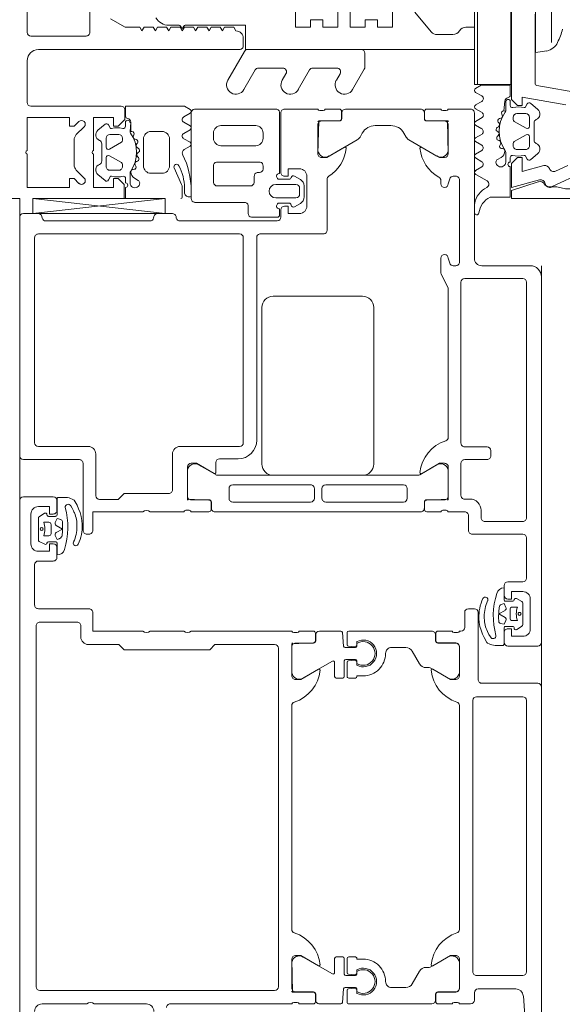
# Model space of a CAD drawing. Header units: centimetres. Extents: x -1631 to 1829, y -257 to 3158.
# Tile 21 of 128: x -564 to -557, y 1517 to 1530. Entities that reach past the tile are written whole.
import ezdxf

# ---------------------------------------------------------------- set-up
doc = ezdxf.new("R2010")
doc.units = ezdxf.units.CM
for name, color, linetype, lineweight in [('A-DETL-GENF', 92, 'Continuous', 9), ('A-DOOR', 31, 'Continuous', 13), ('A-GLAZ-CWMG', 51, 'Continuous', 9)]:
    doc.layers.add(name, color=color, linetype=linetype, lineweight=lineweight)

# ---------------------------------------------------------------- blocks, each defined once
blk = doc.blocks.new('Schueco_FWS_ADS-70-HD_inw_Family-01 - FWS SI insert unit-2308021-5_piętro III __10_50 m_ - stan projektowany')
at = {"layer": 'A-DETL-GENF'}
for p, q in [((-48.75, 6.1), (48.75, 6.1)), ((47.85, -0.9), (-47.85, -0.9))]:
    blk.add_line(p, q, dxfattribs=at)
at = {"layer": 'A-DOOR'}
for p, q in [((45.3, 6.1), (48.5, 6.1)), ((44.12, 5.95), (44.52, 5.95)), ((44.75, 5.65), (44.75, 6.05)), ((45.25, 5.3), (45.25, 6.05)), ((48.55, 6.05), (48.55, 5.851)), ((38.13, 5.83), (38.13, 2.68)), ((43.02, 5.88), (38.18, 5.88)), ((43.07, 5.33), (43.07, 5.83)), ((43.25, 5.17), (43.25, 5.85)), ((43.3, 5.9), (43.84, 5.9)), ((43.89, 5.85), (43.89, 5.65)), ((44.114, 5.763), (44.153, 5.837)), ((44.171, 5.848), (44.467, 5.848)), ((44.484, 5.838), (44.53, 5.766)), ((45.426, 5.18), (45.426, 5.85)), ((45.476, 5.9), (48.226, 5.9)), ((48.277, 5.85), (48.277, 3.15)), ((48.55, 4.147), (48.75, 5.922)), ((37.95, 5.8), (37.95, 5.2)), ((44.148, 5.619), (44.148, 5.714)), ((44.229, 5.708), (44.229, 5.778)), ((44.379, 5.678), (44.259, 5.678)), ((44.409, 5.778), (44.409, 5.708)), ((44.489, 5.715), (44.489, 5.619)), ((48.45, 5.749), (48.45, 4.352)), ((48.51, 5.802), (48.49, 5.798)), ((43.94, 5.6), (44.07, 5.6)), ((43.971, 5.599), (44.128, 5.599)), ((44.509, 5.599), (44.723, 5.599)), ((44.57, 5.6), (44.7, 5.6)), ((44.046, 5.501), (44.045, 5.501)), ((44.145, 5.378), (44.17, 5.367)), ((42.87, 5.28), (43.02, 5.28)), ((44.25, 5.17), (44.25, 5.2)), ((44.3, 5.25), (45.2, 5.25)), ((37.95, 5.1), (37.95, 4.4)), ((44.766, 5.08), (45.326, 5.08)), ((42.95, 3.9), (42.95, 4.35)), ((44.55, 3.9), (44.55, 4.35)), ((48.49, 4.303), (48.51, 4.299)), ((48.55, 4.25), (48.55, 4.052)), ((37.95, 4.08), (37.95, 2.45)), ((45.326, 4.05), (44.846, 4.05)), ((48.51, 4.003), (48.49, 3.999)), ((44.57, 3.827), (44.57, 3.873)), ((45.109, 3.849), (44.761, 3.849)), ((45.426, 3.15), (45.426, 3.95)), ((48.45, 3.95), (48.45, 2.644)), ((42.95, 2.45), (42.95, 3.8)), ((44.55, 3.562), (44.55, 3.8)), ((44.711, 3.799), (44.711, 3.559)), ((45.048, 3.47), (45.18, 3.699)), ((48.7, 3.088), (48.7, 3.755)), ((48.75, 3.8), (49.9, 3.8)), ((49.95, 3.755), (49.95, 2.668)), ((44.55, 3.479), (44.55, 0.721)), ((44.678, 3.532), (44.58, 3.532)), ((44.681, 3.529), (44.6, 3.529)), ((45.041, 0.756), (45.041, 3.445)), ((45.21, 3.47), (45.074, 3.47)), ((48.92, 3.004), (48.92, 3.45)), ((48.965, 3.5), (49.186, 3.5)), ((49.24, 3.459), (49.24, 2.875)), ((49.56, 3.5), (49.63, 3.5)), ((45.26, 3.17), (45.26, 3.42)), ((49.46, 2.934), (49.46, 3.4)), ((49.73, 3.4), (49.73, 2.934)), ((44.681, 3.242), (44.681, 2.197)), ((44.861, 3.292), (44.731, 3.292)), ((44.911, 2.197), (44.911, 3.242)), ((48.226, 3.1), (45.476, 3.1)), ((48.228, 2.92), (45.51, 2.92)), ((48.5, 2.644), (48.5, 2.989)), ((48.55, 3.034), (48.659, 3.034)), ((49.046, 2.954), (48.965, 2.954)), ((49.1, 2.884), (49.1, 2.914)), ((47.29, 2.85), (45.19, 2.85)), ((48.277, 2.017), (48.277, 2.88)), ((49.186, 2.834), (49.145, 2.834)), ((49.63, 2.834), (49.56, 2.834)), ((45.04, 2.7), (45.04, 1.5)), ((47.44, 1.5), (47.44, 2.7)), ((48.76, 2.394), (48.76, 2.664)), ((48.94, 2.664), (48.94, 2.394)), ((38.18, 2.63), (42.72, 2.63)), ((48.5, 2.597), (48.6, 2.597)), ((48.611, 2.614), (48.53, 2.614)), ((48.69, 2.488), (48.69, 2.61)), ((49.01, 2.61), (49.01, 2.486)), ((49.909, 2.614), (49.089, 2.614)), ((49.1, 2.597), (49.9, 2.597)), ((49.95, 2.547), (49.95, 2.1)), ((37.97, 2.423), (37.97, 2.377)), ((38.111, 2.159), (38.111, 2.399)), ((38.161, 2.449), (38.509, 2.449)), ((38.95, 2.45), (41.95, 2.45)), ((42.739, 2.449), (42.391, 2.449)), ((42.789, 2.159), (42.789, 2.399)), ((42.93, 2.377), (42.93, 2.423)), ((48.685, 2.334), (48.64, 2.413)), ((49.052, 2.413), (49.007, 2.334)), ((37.95, 2.35), (37.95, 2.162)), ((38.578, 2.296), (38.354, 1.905)), ((42.321, 2.296), (42.546, 1.905)), ((42.95, 2.162), (42.95, 2.35)), ((48.65, 2.247), (49.05, 2.247)), ((48.92, 2.284), (48.772, 2.284)), ((48.89, 2.344), (48.81, 2.344)), ((37.98, 2.132), (38.078, 2.132)), ((38, 2.129), (38.081, 2.129)), ((42.9, 2.129), (42.819, 2.129)), ((42.822, 2.132), (42.92, 2.132)), ((44.731, 2.147), (44.861, 2.147)), ((37.95, 1.791), (37.95, 2.079)), ((42.95, 1.791), (42.95, 2.079)), ((44.681, 0.95), (44.681, 1.995)), ((44.731, 2.045), (44.861, 2.045)), ((44.911, 1.995), (44.911, 0.95)), ((49.741, 2.099), (49.391, 2.099)), ((49.791, 1.809), (49.791, 2.049)), ((49.93, 2.073), (49.93, 2.027)), ((49.95, 2), (49.95, 1.812)), ((38.371, 1.875), (38.56, 1.875)), ((38.58, 1.855), (38.58, 1.765)), ((42.32, 1.855), (42.32, 1.765)), ((42.529, 1.875), (42.34, 1.875)), ((49.007, 1.977), (48.325, 1.977)), ((49.321, 1.946), (49.538, 1.571)), ((38.15, 1.755), (37.97, 1.771)), ((38.17, 1.595), (38.17, 1.735)), ((38.33, 1.725), (38.33, 1.595)), ((38.56, 1.745), (38.35, 1.745)), ((42.34, 1.745), (42.55, 1.745)), ((42.57, 1.725), (42.57, 1.595)), ((42.73, 1.595), (42.73, 1.735)), ((42.75, 1.755), (42.93, 1.771)), ((49.9, 1.779), (49.821, 1.779)), ((49.92, 1.782), (49.822, 1.782)), ((49.95, 0.721), (49.95, 1.729)), ((37.95, 1.686), (37.95, 0.571)), ((38.133, 1.706), (37.97, 1.706)), ((38.16, 1.609), (38.153, 1.688)), ((38.347, 1.688), (38.34, 1.609)), ((38.56, 1.706), (38.367, 1.706)), ((38.58, 1.596), (38.58, 1.686)), ((42.32, 1.596), (42.32, 1.686)), ((42.34, 1.706), (42.533, 1.706)), ((42.553, 1.688), (42.56, 1.609)), ((42.74, 1.609), (42.747, 1.688)), ((42.767, 1.706), (42.93, 1.706)), ((42.95, 1.686), (42.95, 0.571)), ((38.091, 1.576), (38.13, 1.576)), ((38.114, 1.575), (38.15, 1.575)), ((38.35, 1.575), (38.385, 1.575)), ((38.37, 1.576), (38.409, 1.576)), ((42.53, 1.576), (42.491, 1.576)), ((42.55, 1.575), (42.514, 1.575)), ((42.785, 1.575), (42.75, 1.575)), ((42.809, 1.576), (42.77, 1.576)), ((49.576, 1.534), (49.628, 1.504)), ((45.19, 1.35), (47.29, 1.35)), ((49.73, 1.33), (49.73, 1.12)), ((38.17, 0.92), (38.17, 1.111)), ((42.73, 0.92), (42.73, 1.111)), ((49.629, 0.946), (49.575, 0.915)), ((38.22, 0.833), (38.39, 0.735)), ((42.68, 0.833), (42.51, 0.735)), ((44.861, 0.9), (44.731, 0.9)), ((49.537, 0.878), (49.321, 0.504)), ((44.678, 0.668), (44.58, 0.668)), ((44.601, 0.671), (44.681, 0.671)), ((45.178, 0.504), (45.047, 0.731)), ((49.821, 0.671), (49.9, 0.671)), ((49.92, 0.668), (49.822, 0.668)), ((38.44, 0.607), (38.44, 0.649)), ((38.578, 0.354), (38.447, 0.582)), ((42.321, 0.354), (42.453, 0.582)), ((42.46, 0.607), (42.46, 0.649)), ((44.55, 0.638), (44.55, 0.45)), ((44.711, 0.641), (44.711, 0.401)), ((49.791, 0.401), (49.791, 0.641)), ((49.95, 0.45), (49.95, 0.638)), ((37.95, 0.488), (37.95, 0.3)), ((38.078, 0.518), (37.98, 0.518)), ((38, 0.521), (38.081, 0.521)), ((38.108, 0.25), (38.108, 0.488)), ((38.111, 0.491), (38.111, 0.251)), ((42.789, 0.491), (42.789, 0.251)), ((42.792, 0.488), (42.792, 0.25)), ((42.9, 0.521), (42.819, 0.521)), ((42.92, 0.518), (42.822, 0.518)), ((42.95, 0.3), (42.95, 0.488)), ((44.57, 0.423), (44.57, 0.377)), ((47.739, 0.445), (47.561, 0.355)), ((47.95, 0.45), (47.762, 0.45)), ((48.993, 0.45), (48.95, 0.45)), ((49.93, 0.377), (49.93, 0.423)), ((37.97, 0.273), (37.97, 0.227)), ((42.93, 0.227), (42.93, 0.273)), ((44.55, 0.35), (44.55, 0.13)), ((44.761, 0.351), (45.108, 0.351)), ((47.538, 0.35), (45.55, 0.35)), ((47.85, 0.25), (47.85, 0.283)), ((47.884, 0.33), (47.95, 0.35)), ((48.95, 0.35), (49.016, 0.33)), ((49.05, 0.283), (49.05, 0.25)), ((49.391, 0.351), (49.741, 0.351)), ((49.95, 0.05), (49.95, 0.35)), ((37.95, 0.2), (37.95, 0.05)), ((38.55, 0.2), (38.158, 0.2)), ((38.161, 0.201), (38.509, 0.201)), ((41.95, 0.2), (38.95, 0.2)), ((42.742, 0.2), (42.35, 0.2)), ((42.739, 0.201), (42.391, 0.201)), ((42.95, 0.18), (42.95, 0.2)), ((44.77, 0.18), (45.2, 0.18)), ((45.47, 0.18), (47.63, 0.18)), ((49, 0.2), (47.9, 0.2)), ((38, 0), (38.1, 0)), ((38.38, 0.02), (42.02, 0.02)), ((43.2, 0.13), (43, 0.13)), ((43.25, 0), (43.25, 0.08)), ((44.25, 0.03), (44.25, -0.65)), ((44.5, 0.08), (44.3, 0.08)), ((44.72, 0.06), (44.72, 0.13)), ((45.25, 0.13), (45.25, -0.17)), ((45.42, -0.17), (45.42, 0.13)), ((47.68, 0.13), (47.68, -0.65)), ((47.95, 0), (49.9, 0)), ((38.15, -0.05), (38.15, -0.557)), ((38.33, -0.65), (38.33, -0.03)), ((42.07, -0.03), (42.07, -0.65)), ((42.25, -0.85), (42.25, -0.1)), ((42.3, -0.05), (43.2, -0.05)), ((44.47, -0.09), (44.57, -0.09)), ((47.85, -0.75), (47.85, -0.1)), ((43.355, -0.178), (43.33, -0.167)), ((44.42, -0.65), (44.42, -0.14)), ((45.3, -0.22), (45.37, -0.22)), ((43.454, -0.301), (43.455, -0.301)), ((42.75, -0.45), (42.75, -0.85)), ((42.991, -0.399), (42.776, -0.399)), ((42.93, -0.4), (42.8, -0.4)), ((43.011, -0.515), (43.011, -0.419)), ((43.091, -0.578), (43.091, -0.508)), ((43.121, -0.478), (43.241, -0.478)), ((43.271, -0.508), (43.271, -0.578)), ((43.352, -0.419), (43.352, -0.514)), ((43.529, -0.399), (43.372, -0.399)), ((43.56, -0.4), (43.43, -0.4)), ((43.61, -0.65), (43.61, -0.45)), ((43.016, -0.638), (42.969, -0.566)), ((43.328, -0.648), (43.033, -0.648)), ((43.386, -0.563), (43.346, -0.637)), ((42.02, -0.7), (38.38, -0.7)), ((43.38, -0.75), (42.98, -0.75)), ((44.2, -0.7), (43.66, -0.7)), ((47.63, -0.7), (44.47, -0.7)), ((35, -0.9), (42.2, -0.9)), ((42.8, -0.9), (47.7, -0.9))]:
    blk.add_line(p, q, dxfattribs=at)
at = {"layer": 'A-DOOR', "flags": 128}
for points in [[(44.7, 6.1), (37.45, 6.1), (37.45, 5.76), (37.56, 5.65), (37.62, 5.65), (37.62, 5.8)], [(44.12, 5.65), (44.12, 5.7), (44.02, 5.7), (44.02, 5.85)], [(44.62, 5.85), (44.62, 5.7), (44.52, 5.7), (44.52, 5.65)], [(48.75, 4.147), (48.75, 5.922), (48.55, 5.922), (48.55, 4.147), (48.75, 4.147), (48.55, 5.922)], [(44.191, 5.564), (44.188, 5.572), (44.178, 5.599), (44.233, 5.624)], [(44.271, 5.611), (44.319, 5.526), (44.367, 5.611)], [(44.406, 5.624), (44.459, 5.599), (44.447, 5.55)], [(44.743, 5.578), (44.743, 5.478), (44.74, 5.457)], [(44.42, 5.528), (44.366, 5.524), (44.29, 5.526), (44.233, 5.532)], [(44.556, 5.376), (44.597, 5.397), (44.629, 5.416)], [(44.711, 5.378), (44.704, 5.369), (44.638, 5.331), (44.591, 5.31), (44.539, 5.291), (44.487, 5.275), (44.434, 5.266), (44.379, 5.262)], [(42.77, 2.68), (42.77, 3.48), (42.7, 3.55), (42.7, 4.7), (42.77, 4.77), (42.77, 5.18)], [(42.95, 4.45), (42.95, 5.12), (43.2, 5.12)], [(44.55, 4.45), (44.55, 5.12), (44.3, 5.12)], [(44.796, 4.1), (44.796, 4.7), (44.716, 4.78), (44.716, 5.03)], [(45.15, 3.85), (44.72, 3.85), (44.708, 3.562)], [(45.062, 3.491), (45.2, 3.73), (45.2, 3.8)], [(48.65, 2.547), (48.65, 2.497), (48.55, 2.497), (48.55, 2.347)], [(49.15, 2.347), (49.15, 2.497), (49.05, 2.497), (49.05, 2.547)], [(38.108, 2.162), (38.108, 2.438), (38.55, 2.45)], [(38.6, 2.4), (38.6, 2.33), (38.462, 2.091)], [(42.438, 2.091), (42.3, 2.33), (42.3, 2.4)], [(42.35, 2.45), (42.78, 2.45), (42.792, 2.162)], [(49.3, 2.05), (49.3, 1.98), (49.438, 1.741)], [(49.792, 1.812), (49.792, 2.088), (49.35, 2.1)], [(38.55, 1.491), (38.55, 1.576), (38.56, 1.576)], [(42.35, 1.491), (42.35, 1.576), (42.34, 1.576)], [(45.061, 0.71), (45.2, 0.47), (45.2, 0.4)], [(49.3, 0.4), (49.3, 0.47), (49.438, 0.709)], [(38.462, 0.559), (38.6, 0.32), (38.6, 0.25)], [(42.3, 0.25), (42.3, 0.32), (42.438, 0.559)], [(45.15, 0.35), (44.72, 0.35), (44.708, 0.638)], [(49.792, 0.638), (49.792, 0.362), (49.35, 0.35)], [(42.789, -0.178), (42.796, -0.169), (42.862, -0.131), (42.909, -0.11), (42.961, -0.091), (43.013, -0.075), (43.066, -0.065), (43.121, -0.062)], [(42.757, -0.378), (42.757, -0.278), (42.76, -0.257)], [(42.944, -0.176), (42.903, -0.196), (42.871, -0.216)], [(43.094, -0.424), (43.041, -0.399), (43.053, -0.35)], [(43.08, -0.328), (43.134, -0.324), (43.21, -0.326), (43.267, -0.332)], [(43.228, -0.411), (43.181, -0.326), (43.133, -0.411)], [(43.308, -0.363), (43.312, -0.372), (43.322, -0.399), (43.267, -0.424)], [(42.88, -0.65), (42.88, -0.5), (42.98, -0.5), (42.98, -0.45)], [(43.38, -0.45), (43.38, -0.5), (43.48, -0.5), (43.48, -0.65)], [(38.057, -0.657), (37.45, -0.7), (35.86, -0.7)]]:
    blk.add_lwpolyline(points, dxfattribs=at)
for points in [[(44.329, 5.823), (44.336, 5.816), (44.339, 5.806), (44.336, 5.796), (44.329, 5.789), (44.319, 5.786), (44.309, 5.789), (44.302, 5.796), (44.299, 5.806), (44.302, 5.816), (44.309, 5.823), (44.319, 5.826)], [(43.171, -0.623), (43.163, -0.616), (43.161, -0.606), (43.163, -0.596), (43.171, -0.589), (43.181, -0.586), (43.191, -0.589), (43.198, -0.596), (43.2, -0.606), (43.198, -0.616), (43.191, -0.623), (43.181, -0.626)]]:
    blk.add_lwpolyline(points, close=True, dxfattribs=at)
at = {"layer": 'A-DOOR'}
for centre, radius, start, end in [((44.7, 6.05), 0.05, 0.0033, 89.9967), ((45.3, 6.05), 0.05, 90.0003, 179.9997), ((48.5, 6.05), 0.05, 0.0034, 89.9966), ((44.12, 5.85), 0.1, 90.0006, 179.9994), ((44.52, 5.85), 0.1, 0.0028, 89.9972), ((37.85, 5.8), 0.1, 0.0006, 89.999), ((38.18, 5.83), 0.05, 90.0004, 179.9996), ((43.02, 5.83), 0.05, 359.9993, 89.9998), ((43.3, 5.85), 0.05, 89.9997, 180.0007), ((43.84, 5.85), 0.05, 0.0011, 89.9989), ((44.171, 5.829), 0.0195, 88.6395, 154.2271), ((44.467, 5.829), 0.0194, 29.7199, 90.6441), ((45.476, 5.85), 0.05, 90.0006, 179.9994), ((48.226, 5.85), 0.05, 359.9942, 90.0058), ((48.5, 5.851), 0.05, 281.2495, 0), ((44.132, 5.754), 0.0202, 153.8011, 259.329), ((44.128, 5.714), 0.0203, 0.4685, 89.2437), ((44.319, 6.024), 0.262, 249.9155, 290.0845), ((44.259, 5.708), 0.03, 179.9989, 269.9998), ((44.379, 5.708), 0.03, 269.9998, 359.9994), ((44.509, 5.715), 0.0199, 90.0276, 180.2616), ((44.513, 5.755), 0.0204, 258.5702, 30.46), ((48.5, 5.749), 0.05, 101.2495, 180), ((43.94, 5.65), 0.05, 179.9997, 270.0003), ((44.072, 5.598), 0.101, 179.6117, 254.7346), ((44.07, 5.65), 0.05, 270, 360), ((44.128, 5.618), 0.0198, 269.7003, 0.5845), ((44.238, 5.582), 0.05, 201.1765, 264.1559), ((44.245, 5.596), 0.03, 29.2633, 114.6153), ((44.393, 5.596), 0.03, 64.7461, 150.7367), ((44.418, 5.558), 0.03, 273.5065, 346.1539), ((44.509, 5.618), 0.0198, 179.3558, 270.0686), ((44.57, 5.65), 0.05, 179.9979, 270.0003), ((44.7, 5.65), 0.05, 270.0015, 359.9985), ((44.723, 5.579), 0.0198, 358.9506, 89.8998), ((44.347, 6.454), 1, 252.4675, 285.1948), ((44.613, 5.451), 0.0381, 294.2834, 95.9519), ((44.511, 5.496), 0.232, 329.4906, 350.3162), ((43.02, 5.33), 0.05, 269.9989, 0.0004), ((44.129, 5.347), 0.0351, 64.2669, 244.2669), ((44.351, 5.813), 0.552, 244.574, 272.9368), ((44.356, 5.845), 0.513, 248.7446, 272.5887), ((44.379, 5.713), 0.38, 269.9766, 297.6836), ((45.2, 5.3), 0.05, 269.9993, 0.0007), ((37.897, 5.15), 0.0725, 316.3959, 43.6041), ((42.87, 5.18), 0.1, 89.9999, 180.0001), ((43.2, 5.17), 0.05, 269.9996, 0.0013), ((44.3, 5.2), 0.05, 89.993, 180.0035), ((44.3, 5.17), 0.05, 179.9913, 270.0035), ((45.326, 5.18), 0.1, 269.9996, 0.0009), ((44.766, 5.03), 0.05, 90.0044, 179.9965), ((37.85, 4.4), 0.1, 270.0006, 359.9994), ((43.002, 4.4), 0.0725, 136.3959, 223.6042), ((44.497, 4.4), 0.0725, 316.3948, 43.6052), ((48.5, 4.352), 0.05, 180, 258.7505), ((48.5, 4.25), 0.05, 0, 78.7505), ((37.9, 4.08), 0.05, 359.9998, 90.0002), ((44.846, 4.1), 0.05, 179.9991, 270.0061), ((45.326, 3.95), 0.1, 360, 90), ((48.5, 3.95), 0.05, 101.2495, 180), ((48.5, 4.052), 0.05, 281.2495, 0), ((43.002, 3.85), 0.0725, 136.3959, 223.6041), ((44.542, 3.873), 0.0279, 358.8354, 73.5801), ((44.72, 3.838), 0.012, 90, 180), ((44.761, 3.799), 0.05, 90, 180.0003), ((45.094, 3.75), 0.1, 328.9475, 81.7903), ((45.15, 3.8), 0.05, 0, 90), ((44.542, 3.827), 0.0279, 286.4246, 1.1629), ((48.75, 3.75), 0.05, 89.9986, 174.7066), ((49.9, 3.75), 0.05, 5.2937, 89.9972), ((44.58, 3.562), 0.03, 180, 270), ((44.6, 3.479), 0.05, 89.9997, 180.0003), ((44.678, 3.562), 0.03, 270, 0), ((44.68, 3.56), 0.0311, 272.0507, 357.9493), ((45.108, 3.438), 0.0682, 152.011, 174.0948), ((45.074, 3.484), 0.0138, 150, 270), ((45.21, 3.42), 0.05, 0, 90), ((48.97, 3.45), 0.05, 95.2946, 180.0001), ((49.191, 3.45), 0.05, 10.5869, 95.2949), ((49.56, 3.4), 0.1, 89.9998, 179.9998), ((49.63, 3.4), 0.1, 359.9998, 90.0002), ((44.731, 3.242), 0.05, 90, 180), ((44.861, 3.242), 0.05, 0, 90), ((45.51, 3.17), 0.25, 180, 270), ((45.476, 3.15), 0.05, 180.0035, 269.9965), ((48.226, 3.15), 0.05, 270, 360), ((48.65, 3.083), 0.05, 280.5887, 5.2926), ((48.228, 2.87), 0.05, 11.5556, 90), ((48.55, 2.984), 0.05, 90.0003, 174.7049), ((48.97, 3.004), 0.05, 179.9999, 264.7054), ((49.051, 2.904), 0.05, 10.5876, 95.2937), ((49.56, 2.934), 0.1, 180, 270.0004), ((49.63, 2.934), 0.1, 269.9997, 0.0003), ((45.19, 2.7), 0.15, 89.9971, 180.0029), ((47.29, 2.7), 0.15, 359.9985, 90.0015), ((49.15, 2.884), 0.05, 180.0005, 264.7062), ((49.191, 2.884), 0.05, 264.7061, 349.4127), ((38.18, 2.68), 0.05, 180.0004, 269.9996), ((42.72, 2.68), 0.05, 270.0018, 359.9982), ((48.5, 2.647), 0.05, 183.2538, 270), ((48.53, 2.644), 0.03, 180, 270), ((48.651, 2.614), 0.0397, 353.4883, 180.4578), ((48.85, 2.664), 0.09, 0, 180), ((49.049, 2.614), 0.0397, 359.5422, 186.5117), ((49.9, 2.663), 0.05, 280.5861, 5.2962), ((48.6, 2.547), 0.05, 0, 90), ((49.1, 2.547), 0.05, 90, 180), ((49.9, 2.547), 0.05, 359.9946, 90.0054), ((37.942, 2.423), 0.0279, 358.8354, 73.5801), ((37.942, 2.377), 0.0279, 286.4246, 1.1629), ((38.12, 2.438), 0.012, 90, 180), ((38.161, 2.399), 0.05, 89.9997, 180.0003), ((38.426, 2.568), 0.5, 275.6226, 342.2516), ((38.494, 2.35), 0.1, 327.273, 81.8184), ((38.55, 2.4), 0.05, 360, 90), ((38.95, 2.4), 0.05, 90, 162.2516), ((41.95, 2.4), 0.05, 17.7484, 90), ((42.474, 2.568), 0.5, 197.7484, 264.3774), ((42.35, 2.4), 0.05, 90, 180), ((42.405, 2.35), 0.1, 98.1816, 212.727), ((42.739, 2.399), 0.05, 359.9997, 90.0003), ((42.78, 2.438), 0.012, 360, 90), ((42.958, 2.423), 0.0279, 106.4199, 181.1646), ((42.958, 2.377), 0.0279, 178.8371, 253.5754), ((48.666, 2.428), 0.03, 95.4114, 210.0001), ((48.66, 2.488), 0.03, 275.4114, 0), ((48.81, 2.394), 0.05, 180.0223, 269.9779), ((48.89, 2.394), 0.05, 270.0233, 359.9767), ((49.041, 2.487), 0.0311, 181.5217, 256.9862), ((49.026, 2.428), 0.03, 330.0006, 74.9995), ((48.65, 2.347), 0.1, 180, 270), ((48.772, 2.384), 0.1, 209.9996, 270.0004), ((48.92, 2.384), 0.1, 269.9997, 330.0003), ((49.05, 2.347), 0.1, 270, 360), ((37.98, 2.162), 0.03, 180, 270), ((38, 2.079), 0.05, 90, 180), ((38.078, 2.162), 0.03, 270, 0), ((38.081, 2.159), 0.03, 270, 0.0079), ((42.819, 2.159), 0.03, 179.9921, 270), ((42.822, 2.162), 0.03, 180, 270), ((42.9, 2.079), 0.05, 0, 90), ((42.92, 2.162), 0.03, 270, 360), ((44.731, 2.197), 0.05, 180, 270), ((44.861, 2.197), 0.05, 270, 0), ((38.474, 2.084), 0.0138, 150, 275.6226), ((42.426, 2.084), 0.0138, 264.3774, 30), ((44.731, 1.995), 0.05, 90, 180), ((44.861, 1.995), 0.05, 360, 90), ((48.325, 2.027), 0.05, 191.5556, 270), ((49.35, 2.05), 0.05, 90, 180), ((49.406, 2), 0.1, 98.1816, 212.727), ((49.741, 2.049), 0.05, 359.9997, 90.0003), ((49.78, 2.088), 0.012, 0, 90), ((49.958, 2.073), 0.0279, 106.4199, 181.1646), ((49.958, 2.027), 0.0279, 178.8371, 253.5754), ((38.371, 1.895), 0.02, 150.1202, 270), ((38.56, 1.855), 0.02, 0.1172, 89.8806), ((42.34, 1.855), 0.02, 90.1194, 179.8828), ((42.529, 1.895), 0.02, 270, 29.8798), ((49.007, 1.927), 0.05, 31.871, 90), ((49.474, 2.218), 0.5, 211.871, 264.3774), ((37.97, 1.791), 0.02, 180.112, 269.8836), ((38.15, 1.735), 0.02, 0.1112, 89.8844), ((38.35, 1.725), 0.02, 90.1044, 179.8912), ((38.56, 1.765), 0.02, 270.1134, 359.8888), ((42.34, 1.765), 0.02, 180.1112, 269.8866), ((42.55, 1.725), 0.02, 0.1088, 89.8956), ((42.75, 1.735), 0.02, 90.1156, 179.8888), ((42.93, 1.791), 0.02, 270.1164, 359.888), ((49.426, 1.734), 0.0138, 264.3774, 30), ((49.821, 1.809), 0.03, 180, 270), ((49.822, 1.812), 0.03, 180, 270), ((49.9, 1.729), 0.05, 0, 90), ((49.92, 1.812), 0.03, 270, 360), ((37.97, 1.686), 0.02, 90, 180), ((38.13, 1.606), 0.03, 270, 5.0002), ((38.133, 1.686), 0.02, 5.0002, 90), ((38.15, 1.595), 0.02, 270.1142, 359.888), ((38.35, 1.595), 0.02, 180.1112, 269.8866), ((38.37, 1.606), 0.03, 174.9998, 270), ((38.367, 1.686), 0.02, 90, 174.9998), ((38.56, 1.686), 0.02, 360, 90), ((38.56, 1.596), 0.02, 270, 0), ((42.34, 1.686), 0.02, 90, 180), ((42.34, 1.596), 0.02, 180, 270), ((42.53, 1.606), 0.03, 270, 5.0002), ((42.533, 1.686), 0.02, 5.0002, 90), ((42.55, 1.595), 0.02, 270.1134, 359.8888), ((42.75, 1.595), 0.02, 180.112, 269.8858), ((42.77, 1.606), 0.03, 174.9998, 270), ((42.767, 1.686), 0.02, 90, 174.9998), ((42.93, 1.686), 0.02, 360, 90), ((38.25, 1.491), 0.18, 151.9104, 28.0896), ((38.25, 1.492), 0.159, 148.4844, 31.5156), ((38.25, 1.491), 0.3, 269.9989, 0.0011), ((42.65, 1.491), 0.3, 179.9989, 270.0011), ((42.65, 1.491), 0.18, 151.9104, 28.0896), ((42.65, 1.492), 0.159, 148.4844, 31.5156), ((45.19, 1.5), 0.15, 180.0004, 269.9996), ((47.29, 1.5), 0.15, 270.0019, 359.9981), ((49.625, 1.621), 0.1, 210, 240.6936), ((49.53, 1.33), 0.2, 0, 60.6936), ((38.25, 1.111), 0.0799, 89.9375, 180.0636), ((42.65, 1.111), 0.0799, 359.9364, 90.0625), ((49.53, 1.12), 0.2, 299.5684, 0), ((44.731, 0.95), 0.05, 180, 270), ((44.861, 0.95), 0.05, 270, 360), ((38.27, 0.92), 0.1, 180.0248, 239.9768), ((42.63, 0.92), 0.1, 300.0232, 359.9752), ((49.624, 0.828), 0.1, 119.5684, 150), ((38.34, 0.649), 0.1, 0.0349, 59.965), ((42.56, 0.649), 0.1, 120.035, 179.9651), ((44.6, 0.721), 0.05, 180.0082, 270.9888), ((44.58, 0.638), 0.03, 90, 180), ((44.678, 0.638), 0.03, 0, 90), ((44.681, 0.641), 0.03, 360, 90), ((45.091, 0.756), 0.05, 180, 210), ((45.074, 0.716), 0.0139, 84.3683, 204.0577), ((45.026, 0.232), 0.5, 17.7451, 84.3683), ((49.474, 0.232), 0.5, 95.6226, 150.8864), ((49.426, 0.716), 0.0138, 330, 95.6226), ((49.821, 0.641), 0.03, 90, 180), ((49.822, 0.638), 0.03, 90, 180), ((49.9, 0.721), 0.05, 270, 0), ((49.92, 0.638), 0.03, 0, 90), ((38, 0.571), 0.05, 180, 270), ((38.49, 0.607), 0.05, 180, 210), ((38.474, 0.566), 0.0138, 84.3774, 210), ((38.426, 0.082), 0.5, 17.7484, 84.3774), ((42.474, 0.082), 0.5, 95.6226, 162.2516), ((42.426, 0.566), 0.0138, 330, 95.6226), ((42.41, 0.607), 0.05, 330, 360), ((42.9, 0.571), 0.05, 270, 0), ((37.98, 0.488), 0.03, 90, 180), ((38.078, 0.488), 0.03, 360, 90), ((38.081, 0.491), 0.03, 0, 90), ((42.819, 0.491), 0.03, 90, 180), ((42.822, 0.488), 0.03, 90, 180), ((42.92, 0.488), 0.03, 0, 90), ((44.542, 0.423), 0.0279, 358.8371, 73.5754), ((44.761, 0.401), 0.05, 179.9997, 270.0003), ((45.094, 0.45), 0.0999, 278.1274, 32.7816), ((45.15, 0.4), 0.05, 269.9988, 0.0012), ((47.762, 0.4), 0.05, 90, 116.4917), ((47.95, 0.4), 0.05, 270, 90), ((48.95, 0.4), 0.05, 90, 270), ((48.993, 0.5), 0.05, 270, 330.8726), ((49.35, 0.4), 0.05, 180, 270), ((49.406, 0.45), 0.1, 147.273, 261.8184), ((49.741, 0.401), 0.05, 269.9997, 0.0003), ((49.958, 0.423), 0.0279, 106.4246, 181.1629), ((37.942, 0.273), 0.0279, 358.8371, 73.5754), ((38.494, 0.3), 0.1, 278.1816, 32.727), ((42.405, 0.3), 0.1, 147.273, 261.8184), ((42.958, 0.273), 0.0279, 106.4246, 181.1629), ((44.542, 0.377), 0.0279, 286.4199, 1.1646), ((44.72, 0.362), 0.012, 180, 270), ((45.55, 0.4), 0.05, 197.7451, 269.5825), ((47.538, 0.4), 0.05, 270, 296.5691), ((47.9, 0.283), 0.05, 108.316, 180), ((49, 0.283), 0.05, 0, 71.684), ((49.78, 0.362), 0.012, 270, 0), ((49.958, 0.377), 0.0279, 178.8354, 253.5801), ((37.942, 0.227), 0.0279, 286.4199, 1.1646), ((38.158, 0.25), 0.05, 180, 270), ((38.161, 0.251), 0.05, 179.9997, 270.0003), ((38.55, 0.25), 0.05, 270, 0), ((38.95, 0.25), 0.05, 197.7484, 270), ((41.95, 0.25), 0.05, 270, 342.2516), ((42.35, 0.25), 0.05, 180, 270), ((42.739, 0.251), 0.05, 269.9997, 0.0003), ((42.742, 0.25), 0.05, 270, 360), ((42.958, 0.227), 0.0279, 178.8354, 253.5801), ((43, 0.18), 0.05, 180, 270), ((44.77, 0.13), 0.05, 89.9974, 180.0035), ((45.2, 0.13), 0.05, 360, 90.0017), ((45.47, 0.13), 0.05, 89.9996, 180.0004), ((47.63, 0.13), 0.05, 0, 90), ((47.9, 0.25), 0.05, 179.9991, 270.0043), ((49, 0.25), 0.05, 269.9991, 0.0017), ((38, 0.05), 0.05, 180, 270), ((38.1, -0.05), 0.05, 360, 90), ((38.38, -0.03), 0.05, 90, 180), ((42.02, -0.03), 0.05, 360, 90), ((43.2, 0.08), 0.05, 0.0033, 89.9967), ((43.2, 0), 0.05, 270.0015, 359.9985), ((44.3, 0.03), 0.05, 90, 180.0017), ((44.5, 0.13), 0.05, 269.9983, 359.9991), ((44.57, 0.06), 0.15, 269.9985, 0.0003), ((47.95, -0.1), 0.1, 90.0025, 179.9971), ((49.9, 0.05), 0.05, 269.9974, 0.0026), ((42.3, -0.1), 0.05, 89.9997, 180.0003), ((43.149, -0.613), 0.552, 64.574, 92.9368), ((43.144, -0.645), 0.513, 68.7446, 92.5887), ((43.371, -0.147), 0.0351, 244.2669, 64.2669), ((44.47, -0.14), 0.05, 89.9983, 180.0035), ((42.989, -0.296), 0.232, 149.4906, 170.3162), ((42.887, -0.251), 0.0381, 114.2834, 275.9519), ((43.153, -1.254), 1, 72.4675, 105.1948), ((43.121, -0.513), 0.38, 89.9766, 117.6836), ((45.3, -0.17), 0.05, 179.9921, 270.0035), ((45.37, -0.17), 0.05, 270.0061, 359.9983), ((42.776, -0.379), 0.0198, 178.9506, 269.8998), ((43.082, -0.358), 0.03, 93.5065, 166.1539), ((43.262, -0.382), 0.05, 21.1765, 84.1559), ((43.428, -0.398), 0.101, 359.6117, 74.7346), ((42.8, -0.45), 0.05, 90.0035, 179.9965), ((42.93, -0.45), 0.05, 359.9921, 90.0017), ((42.991, -0.418), 0.0198, 359.3558, 90.0686), ((42.991, -0.515), 0.0199, 270.0276, 0.2616), ((43.121, -0.508), 0.03, 89.9998, 179.9994), ((43.107, -0.396), 0.03, 244.7461, 330.7367), ((43.255, -0.396), 0.03, 209.2633, 294.6153), ((43.241, -0.508), 0.03, 359.9989, 89.9998), ((43.371, -0.418), 0.0198, 89.7003, 180.5845), ((43.372, -0.514), 0.0203, 180.4685, 269.2437), ((43.43, -0.45), 0.05, 90.0035, 179.9965), ((43.56, -0.45), 0.05, 0.0009, 89.9991), ((38.05, -0.557), 0.1, 274.0856, 0), ((38.38, -0.65), 0.05, 180, 270), ((42.02, -0.65), 0.05, 270, 360), ((42.98, -0.65), 0.1, 180.0018, 269.9982), ((42.987, -0.555), 0.0204, 78.5702, 210.46), ((43.033, -0.629), 0.0194, 209.7199, 270.6441), ((43.181, -0.824), 0.262, 69.9155, 110.0845), ((43.329, -0.629), 0.0195, 268.6395, 334.2271), ((43.368, -0.554), 0.0202, 333.8011, 79.329), ((43.38, -0.65), 0.1, 270, 0.0004), ((43.66, -0.65), 0.05, 180.0035, 269.9965), ((44.2, -0.65), 0.05, 270.0009, 359.9991), ((44.47, -0.65), 0.05, 180, 270.0017), ((47.63, -0.65), 0.05, 270.0028, 359.9972), ((47.7, -0.75), 0.15, 269.9995, 0.0016), ((42.2, -0.85), 0.05, 270.0015, 359.9985), ((42.8, -0.85), 0.05, 180.0018, 269.9982)]:
    blk.add_arc(centre, radius, start, end, dxfattribs=at)
blk = doc.blocks.new('Rectangular Mullion - SI_CovCap-20mm_Mull-85mm-V16-5_piętro III __10_50 m_ - stan projektowany')
at = {"layer": 'A-DETL-GENF'}
for p, q in [((-0.27, 6), (0.27, 6)), ((0.32, 5.95), (0.32, 5.21)), ((1.26, 4.74), (1.26, 5.95)), ((0.5, 5.85), (0.5, 3.15)), ((1.536, 5.235), (1.642, 5.341)), ((1.713, 5.37), (2.047, 5.37)), ((2.118, 5.341), (2.224, 5.235)), ((0.27, 5.16), (-0.27, 5.16)), ((1.502, 4.954), (1.584, 5.051)), ((2.176, 5.051), (2.258, 4.954)), ((1.64, 4.77), (1.64, 4.89)), ((1.69, 4.94), (1.81, 4.94)), ((1.836, 4.895), (1.744, 4.735)), ((1.765, 5), (1.995, 5)), ((2.016, 4.735), (1.924, 4.895)), ((1.95, 4.94), (2.07, 4.94)), ((2.12, 4.89), (2.12, 4.77)), ((1.464, 4.68), (1.529, 4.68)), ((1.718, 4.72), (1.69, 4.72)), ((2.07, 4.72), (2.042, 4.72)), ((2.23, 4.68), (2.29, 4.68)), ((2.35, 4.68), (2.5, 4.68)), ((1.646, 4.568), (1.659, 4.575)), ((1.702, 4.556), (1.707, 4.536)), ((1.756, 4.521), (1.767, 4.531)), ((1.816, 4.523), (1.826, 4.506)), ((1.877, 4.504), (1.885, 4.517)), ((1.933, 4.522), (1.948, 4.508)), ((1.997, 4.52), (2.002, 4.533)), ((2.048, 4.551), (2.066, 4.54)), ((2.107, 4.562), (2.108, 4.577)), ((2.29, 4.62), (2.162, 4.62)), ((2.227, 4.559), (2.255, 4.51)), ((1.7, 4.44), (2.06, 4.44)), ((1.6, 4.19), (1.6, 4.34)), ((2.16, 4.34), (2.16, 4.19)), ((0.175, 3.96), (0.175, 4.099)), ((2.06, 4.09), (1.7, 4.09)), ((2.31, 3.929), (2.089, 4.027)), ((0.21, 3.929), (0.185, 3.943)), ((0.185, 3.897), (0.21, 3.911)), ((1.404, 3.899), (1.355, 3.815)), ((1.524, 3.815), (1.475, 3.899)), ((1.625, 3.899), (1.576, 3.815)), ((1.744, 3.815), (1.696, 3.899)), ((1.843, 3.895), (1.796, 3.815)), ((2.48, 3.92), (2.351, 3.92)), ((2.355, 3.89), (2.416, 3.89)), ((2.476, 3.83), (2.476, 3.82)), ((0.912, 3.308), (0.525, 3.084)), ((0.45, 3.1), (0.35, 3.1)), ((0.5, 3.041), (0.5, 1.52)), ((0.775, 2.94), (1.037, 3.092)), ((0.75, 2.571), (0.75, 2.897)), ((0.912, 2.578), (0.825, 2.528)), ((0.775, 2.21), (1.037, 2.362)), ((0.75, 1.845), (0.75, 2.167)), ((0.912, 1.852), (0.825, 1.802)), ((0.762, 1.477), (1.037, 1.636)), ((0.55, 1.47), (0.737, 1.47)), ((0.3, 0.502), (0.3, 0.287)), ((1.075, -0.016), (1.123, -0.099)), ((1.196, -0.098), (1.244, -0.017)), ((1.296, -0.017), (1.345, -0.103)), ((1.414, -0.103), (1.464, -0.017)), ((1.516, -0.017), (1.565, -0.102)), ((1.634, -0.103), (1.684, -0.017)), ((1.736, -0.017), (1.785, -0.102)), ((1.853, -0.102), (1.903, -0.017)), ((1.955, -0.017), (2.005, -0.102)), ((2.073, -0.102), (2.124, -0.017)), ((2.175, -0.018), (2.263, -0.17)), ((1.379, -0.375), (1.366, -0.368)), ((1.427, -0.336), (1.422, -0.356)), ((1.487, -0.331), (1.476, -0.321)), ((1.546, -0.306), (1.536, -0.323)), ((1.605, -0.317), (1.597, -0.304)), ((1.668, -0.308), (1.653, -0.322)), ((1.722, -0.333), (1.717, -0.32)), ((1.786, -0.34), (1.768, -0.351)), ((1.828, -0.377), (1.827, -0.362)), ((1.975, -0.31), (1.947, -0.359)), ((1.249, -0.48), (1.184, -0.48)), ((1.438, -0.52), (1.41, -0.52)), ((1.79, -0.52), (1.762, -0.52)), ((1.882, -0.42), (2.01, -0.42)), ((2.01, -0.48), (1.95, -0.48)), ((1.36, -0.57), (1.36, -0.69)), ((1.556, -0.695), (1.464, -0.535)), ((1.736, -0.535), (1.644, -0.695)), ((1.84, -0.69), (1.84, -0.57)), ((1.304, -0.851), (1.222, -0.754)), ((1.41, -0.74), (1.53, -0.74)), ((1.67, -0.74), (1.79, -0.74)), ((1.978, -0.754), (1.896, -0.851)), ((0.025, -0.815), (0.953, -0.815)), ((0.982, -0.84), (1.09, -1.449)), ((1.715, -0.8), (1.485, -0.8)), ((0.408, -1.036), (-0.408, -1.036)), ((2.145, -1.461), (2.344, -1.034)), ((2.131, -1.089), (2.055, -1.252))]:
    blk.add_line(p, q, dxfattribs=at)
at = {"layer": 'A-DETL-GENF', "flags": 128}
for points in [[(2.5, 6.7), (2.5, 6.379), (2.5, 6.1)], [(1.21, 6), (1.12, 6), (0.65, 6)], [(1.855, 6), (1.41, 6), (1.41, 5.43), (1.53, 5.43), (1.53, 5.37), (1.465, 5.305)], [(2.295, 5.305), (2.23, 5.37), (2.23, 5.43), (2.35, 5.43), (2.35, 6), (1.905, 6)], [(1.855, 5.11), (1.41, 5.11), (1.41, 4.84), (1.53, 4.84), (1.53, 4.78), (1.44, 4.69), (1.31, 4.69)], [(2.5, 4.7), (2.31, 4.7), (2.23, 4.78), (2.23, 4.84), (2.35, 4.84), (2.35, 5.11), (1.905, 5.11)], [(1.56, 4.867), (1.56, 4.88), (1.51, 4.909)], [(2.25, 4.909), (2.2, 4.88), (2.2, 4.867)], [(0.25, 3.2), (0.2, 3.229), (0.2, 3.351), (0.25, 3.38), (0.2, 3.409), (0.2, 3.531), (0.25, 3.56), (0.2, 3.589), (0.2, 3.711), (0.25, 3.74), (0.2, 3.769), (0.2, 3.891), (0.25, 3.92), (0.2, 3.949), (0.2, 4.071), (0.25, 4.1), (0.2, 4.129), (0.2, 4.251), (0.25, 4.28), (0.2, 4.309), (0.2, 4.431), (0.25, 4.46), (0.2, 4.489), (0.2, 4.684), (0.087, 4.88)], [(1.303, 3.815), (1.26, 3.89), (1.26, 4.68), (1.395, 4.68)], [(1.605, 4.62), (1.475, 4.61), (1.602, 4.61), (1.602, 4.594)], [(0, 2.4), (0.2, 2.4), (0.2, 2.2), (0.1, 2.2), (0.1, 2.033), (0.2, 2.033), (0.2, 1.833), (0, 1.833)], [(0, 1.666), (0.2, 1.666), (0.2, 1.466), (0.1, 1.466), (0.1, 1.3), (0.2, 1.3), (0.2, 1.1), (0, 1.1)], [(0, 0.8), (0.264, 0.578)], [(0.2, 0.113), (0.2, 0), (0.5, 0), (0.5, 3.07), (0.175, 3.07), (0.175, 3.88)], [(1.115, -0.48), (0.98, -0.48), (0.98, -0.09), (1.023, -0.016)], [(2.48, -0.211), (2.48, -0.48), (2.07, -0.48)], [(1.203, -0.42), (1.325, -0.42), (1.322, -0.394), (1.195, -0.41)], [(1.244, -1.227), (1.14, -0.64), (1.25, -0.64), (1.25, -0.58), (1.17, -0.5), (-1.17, -0.5), (-1.25, -0.58), (-1.25, -0.64), (-1.14, -0.64), (-1.244, -1.227)], [(2.25, -0.874), (2.35, -0.5), (2.03, -0.5), (1.95, -0.58), (1.95, -0.64), (2.136, -0.64), (2.058, -0.934)], [(2.273, -0.858), (2.39, -0.5), (2.5, -0.5), (2.5, -2.35)], [(1.23, -0.709), (1.28, -0.68), (1.28, -0.667)], [(1.92, -0.667), (1.92, -0.68), (1.97, -0.709)], [(0.52, -0.974), (0.54, -0.821), (-0.54, -0.821), (-0.52, -0.974)], [(2.37, -1.54), (2.37, -1.224), (2.34, -1.106), (2.34, -1.001)]]:
    blk.add_lwpolyline(points, dxfattribs=at)
for points in [[(0.97, 0), (-0.97, 0), (-0.97, -0.04), (0.97, -0.04)], [(0.97, -0.04), (-0.97, -0.04), (-0.97, -0.49), (0.97, -0.49)]]:
    blk.add_lwpolyline(points, close=True, dxfattribs=at)
at = {"layer": 'A-DETL-GENF'}
for centre, radius, start, end in [((0.27, 5.95), 0.05, 0, 90), ((0.65, 5.85), 0.15, 90, 180), ((1.21, 5.95), 0.05, 0, 90), ((1.88, 5.994), 0.0256, 12.6804, 167.3196), ((1.501, 5.27), 0.05, 135, 315), ((1.713, 5.27), 0.1, 90, 135), ((2.047, 5.27), 0.1, 45, 90), ((2.259, 5.27), 0.05, 225, 45), ((0.27, 5.21), 0.05, 270, 0), ((1.645, 5), 0.08, 22.625, 139.9992), ((1.765, 5.05), 0.05, 202.6231, 270.0034), ((1.88, 5.104), 0.0256, 12.6804, 167.3196), ((1.995, 5.05), 0.05, 270.0026, 337.3798), ((2.115, 5), 0.08, 39.9989, 157.3866), ((1.525, 4.935), 0.03, 139.9909, 240.0039), ((1.69, 4.89), 0.05, 90.0114, 179.993), ((1.81, 4.91), 0.03, 330.0049, 90.0035), ((1.95, 4.91), 0.03, 89.9958, 210.0047), ((2.07, 4.89), 0.05, 359.9921, 90.0123), ((2.235, 4.935), 0.03, 300.0072, 39.9919), ((1.864, 4.789), 0.314, 165.5192, 193.1998), ((1.69, 4.77), 0.05, 180.0113, 269.9932), ((2.07, 4.77), 0.05, 269.992, 0.0125), ((1.896, 4.789), 0.314, 345.5001, 14.5043), ((1.31, 4.74), 0.05, 180, 270), ((1.395, 4.65), 0.03, 7.1907, 89.9992), ((1.475, 4.66), 0.05, 187.1759, 270.0111), ((1.483, 4.653), 0.033, 125.0923, 270.0022), ((1.529, 4.71), 0.03, 270.0022, 13.1998), ((1.718, 4.75), 0.03, 269.9916, 330.0072), ((2.042, 4.75), 0.03, 209.9958, 270.0143), ((2.23, 4.71), 0.03, 180.0207, 269.097), ((2.32, 4.68), 0.03, 180.0022, 0.0022), ((1.632, 4.594), 0.03, 180.0134, 296.9932), ((1.605, 4.59), 0.03, 54.161, 90.0022), ((1.88, 4.971), 0.44, 234.161, 305.0801), ((1.673, 4.548), 0.03, 15.0037, 116.9991), ((1.736, 4.543), 0.03, 194.9977, 312.0051), ((1.788, 4.507), 0.0316, 30.0048, 131.9996), ((1.852, 4.521), 0.03, 210.0025, 327.0008), ((1.911, 4.499), 0.0316, 44.9932, 147.0127), ((1.969, 4.529), 0.03, 225.0028, 342.0031), ((2.032, 4.523), 0.0316, 60.0093, 161.9989), ((2.08, 4.564), 0.0272, 240.0132, 356.9875), ((2.142, 4.575), 0.0339, 89.1805, 176.9997), ((2.162, 4.57), 0.05, 90.0022, 125.0801), ((2.141, 4.509), 0.1, 30.0045, 89.1751), ((2.29, 4.53), 0.04, 209.996, 270.0022), ((2.29, 4.555), 0.065, 270.0022, 90.0022), ((1.7, 4.34), 0.1, 90.0022, 180.0022), ((2.06, 4.34), 0.1, 0.0022, 90.0022), ((-0.025, 4.099), 0.2, 360, 60), ((1.7, 4.19), 0.1, 180.0022, 270.0022), ((2.06, 4.19), 0.1, 270.0022, 0.0022), ((2.075, 3.995), 0.035, 66.0038, 241.9274), ((2.355, 4.52), 0.63, 241.9301, 270.0019), ((0.195, 3.96), 0.02, 180, 239.9697), ((0.195, 3.88), 0.02, 120.0198, 180), ((0.205, 3.92), 0.01, 300.0198, 59.9697), ((1.44, 3.879), 0.041, 30.0075, 149.997), ((1.66, 3.879), 0.041, 30.0007, 150.0037), ((1.886, 3.868), 0.051, 63.3408, 148.1953), ((2.389, 4.87), 1.07, 243.342, 269.9934), ((2.351, 4.02), 0.1, 246.0084, 269.9977), ((2.416, 3.83), 0.06, 359.9899, 90.0124), ((2.48, 3.94), 0.02, 270.0062, 359.9939), ((1.329, 3.83), 0.03, 209.9986, 330.0058), ((1.55, 3.83), 0.03, 209.9986, 330.0058), ((1.77, 3.83), 0.03, 209.9986, 330.0058), ((2.456, 3.82), 0.02, 269.9795, 0.0402), ((0.975, 3.2), 0.125, 300, 120), ((0.35, 3.2), 0.1, 180, 270), ((0.45, 3.15), 0.05, 270, 360), ((0.55, 3.041), 0.05, 120, 180), ((0.8, 2.897), 0.05, 120, 180), ((0.8, 2.571), 0.05, 180, 300), ((0.975, 2.47), 0.125, 300, 120), ((0.8, 2.167), 0.05, 120, 180), ((0.975, 1.744), 0.125, 300, 120), ((0.8, 1.845), 0.05, 180, 300), ((0.55, 1.52), 0.05, 180, 270), ((0.737, 1.52), 0.05, 270, 300), ((0.2, 0.502), 0.1, 0, 50), ((0.2, 0.287), 0.1, 300, 360), ((0.3, 0.113), 0.1, 120, 180), ((1.049, -0.031), 0.03, 29.868, 150.2035), ((1.159, -0.08), 0.0416, 208.432, 333.0459), ((1.27, -0.033), 0.03, 30.2315, 149.6554), ((1.38, -0.079), 0.0419, 215.3001, 324.5335), ((1.49, -0.032), 0.03, 30.4654, 149.6551), ((1.6, -0.077), 0.043, 216.1766, 322.1564), ((1.71, -0.032), 0.03, 30.4654, 149.8552), ((1.819, -0.078), 0.0415, 215.012, 324.988), ((1.929, -0.032), 0.03, 30.4654, 149.4113), ((2.039, -0.078), 0.0417, 215.132, 324.868), ((2.149, -0.033), 0.03, 29.8351, 149.2846), ((2.614, -0.291), 0.291, 99.5455, 154.6363), ((2.733, -0.343), 0.286, 98.3567, 152.4079), ((2.687, -0.031), 0.03, 278.3567, 90.0978), ((2.306, -0.145), 0.05, 209.8351, 334.6363), ((1.352, -0.394), 0.03, 63.009, 179.9888), ((1.6, -0.771), 0.44, 54.9221, 125.8412), ((1.393, -0.348), 0.03, 243.0032, 344.9985), ((1.456, -0.343), 0.03, 47.9972, 165.0045), ((1.508, -0.307), 0.0316, 228.0026, 329.9974), ((1.572, -0.321), 0.03, 33.0015, 149.9997), ((1.631, -0.299), 0.0316, 212.9896, 315.009), ((1.689, -0.329), 0.03, 17.9991, 134.9995), ((1.752, -0.323), 0.0316, 198.0033, 299.993), ((1.8, -0.364), 0.0272, 3.0147, 119.989), ((1.862, -0.375), 0.0339, 183.0025, 270.8217), ((1.861, -0.309), 0.1, 270.8272, 329.9977), ((2.01, -0.33), 0.04, 90, 150.0063), ((2.01, -0.355), 0.065, 270, 90), ((1.115, -0.45), 0.03, 270.003, 352.8115), ((1.195, -0.46), 0.05, 89.9912, 172.8263), ((1.203, -0.453), 0.033, 90, 234.9099), ((1.249, -0.51), 0.03, 346.8025, 90), ((1.584, -0.589), 0.314, 166.8025, 194.483), ((1.325, -0.39), 0.03, 270, 305.8412), ((1.41, -0.57), 0.05, 90.009, 179.991), ((1.438, -0.55), 0.03, 29.995, 90.0107), ((1.762, -0.55), 0.03, 89.9879, 150.0064), ((1.79, -0.57), 0.05, 359.9897, 90.0103), ((1.882, -0.37), 0.05, 234.9221, 270), ((1.95, -0.51), 0.03, 90.9052, 179.9815), ((1.616, -0.589), 0.314, 345.4979, 14.5021), ((2.04, -0.48), 0.03, 0, 180), ((1.245, -0.735), 0.03, 119.9983, 220.0113), ((1.41, -0.69), 0.05, 180.0092, 269.9908), ((1.53, -0.71), 0.03, 269.9987, 29.9973), ((1.67, -0.71), 0.03, 149.9976, 270.0064), ((1.79, -0.69), 0.05, 269.9899, 0.0101), ((1.955, -0.735), 0.03, 320.0103, 59.9951), ((0.953, -0.845), 0.03, 10, 90), ((1.365, -0.8), 0.08, 220.0031, 337.3772), ((1.485, -0.85), 0.05, 89.9988, 157.3791), ((1.715, -0.85), 0.05, 22.6224, 89.9997), ((1.835, -0.8), 0.08, 202.6156, 320.0033), ((2.308, -0.89), 0.06, 165, 261.5583), ((2.34, -0.88), 0.07, 162, 239.9983), ((0.307, -0.921), 0.22, 297.2746, 346.0268), ((2.116, -0.95), 0.06, 165, 251.1808), ((2.077, -1.064), 0.06, 335, 71.1808), ((2.29, -1.009), 0.06, 335, 81.5583), ((2.27, -1.001), 0.07, 0, 59.9983), ((0, -0.291), 0.92, 284.1683, 296.293)]:
    blk.add_arc(centre, radius, start, end, dxfattribs=at)

msp = doc.modelspace()

# ---------------------------------------------------------------- block references
at = {"layer": 'A-DOOR', "rotation": 90.0000000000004}
msp.add_blockref('Schueco_FWS_ADS-70-HD_inw_Family-01 - FWS SI insert unit-2308021-5_piętro III __10_50 m_ - stan projektowany', (-557.873, 1479.076), dxfattribs=at)
at = {"layer": 'A-GLAZ-CWMG', "extrusion": (0, 0, -1), "rotation": 269.9999999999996}
msp.add_blockref('Rectangular Mullion - SI_CovCap-20mm_Mull-85mm-V16-5_piętro III __10_50 m_ - stan projektowany', (557.873, 1530.326), dxfattribs=at)

doc.saveas('drawing.dxf')
